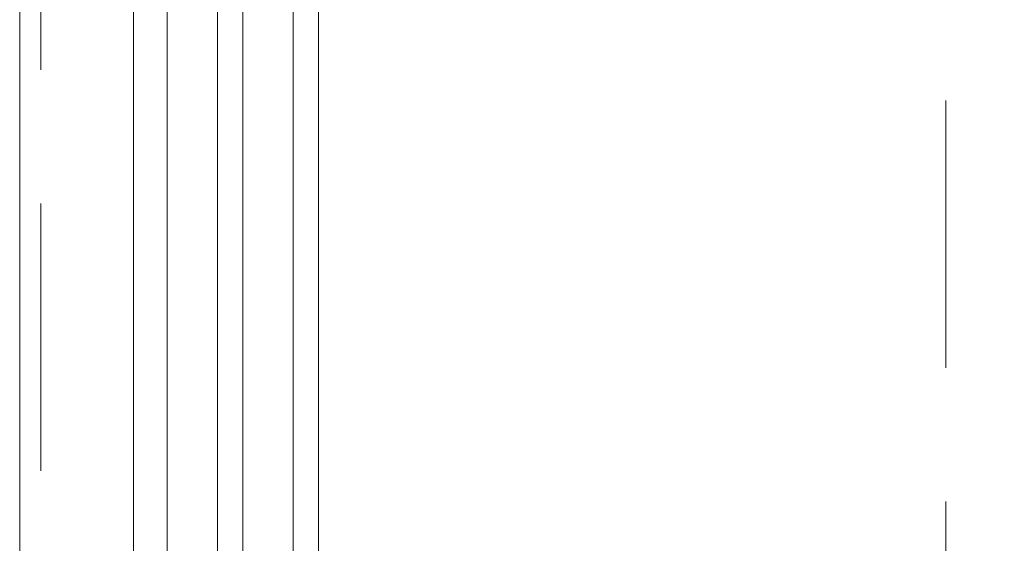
# Model space of a CAD drawing. Header units: millimetres. Extents: x 213386 to 506888, y 183055 to 450952.
# Tile 122 of 256: x 373037 to 373271, y 301425 to 301549. Entities that reach past the tile are written whole.
import ezdxf

# ---------------------------------------------------------------- set-up
doc = ezdxf.new("R2010")
doc.units = ezdxf.units.MM
doc.linetypes.add('ČÁRKOVANÁ', pattern=[19.05, 12.7, -6.35])
doc.layers.add('FASÁDA DETAILNÍ', color=255, linetype='Continuous', lineweight=0)

msp = doc.modelspace()

# ---------------------------------------------------------------- linework, layer by layer
at = {"layer": 'FASÁDA DETAILNÍ'}
for p, q in [((373063.64, 288952.65), (373063.64, 307967.15)), ((373063.64, 293752.65), (373063.64, 307967.15)), ((373063.64, 284292.15), (373063.64, 307967.15)), ((373071.64, 307967.15), (373071.64, 288952.65)), ((373071.64, 307967.15), (373071.64, 293752.65)), ((373071.64, 307967.15), (373071.64, 297319.03)), ((373071.64, 307967.15), (373071.64, 292519.03)), ((373071.64, 307967.15), (373071.64, 287719.03)), ((373083.64, 288952.65), (373083.64, 307967.15)), ((373083.64, 293752.65), (373083.64, 307967.15)), ((373083.64, 297319.03), (373083.64, 307967.15)), ((373083.64, 292519.03), (373083.64, 307967.15)), ((373083.64, 287719.03), (373083.64, 307967.15)), ((373089.64, 307967.15), (373089.64, 288952.65)), ((373089.64, 307967.15), (373089.64, 293752.65)), ((373089.64, 307967.15), (373089.64, 297319.03)), ((373089.64, 307967.15), (373089.64, 292519.03)), ((373089.64, 307967.15), (373089.64, 287719.03)), ((373101.64, 288952.65), (373101.64, 307967.15)), ((373101.64, 293752.65), (373101.64, 307967.15)), ((373101.64, 297319.03), (373101.64, 307967.15)), ((373101.64, 292519.03), (373101.64, 307967.15)), ((373101.64, 287719.03), (373101.64, 307967.15)), ((373107.64, 307967.15), (373107.64, 288952.65)), ((373107.64, 307967.15), (373107.64, 293752.65)), ((373063.64, 301177.65), (373063.64, 303317.15)), ((373071.64, 301650.37), (373071.64, 301177.65)), ((373083.64, 301177.65), (373083.64, 301650.37)), ((373089.64, 301650.37), (373089.64, 301177.65)), ((373101.64, 301177.65), (373101.64, 301650.37)), ((373107.64, 301650.37), (373107.64, 301177.65))]:
    msp.add_line(p, q, dxfattribs=at)
msp.add_lwpolyline([(399616.64, 284292.15), (373036.64, 284292.15), (373036.64, 307972.15), (399616.64, 307972.15)], close=True, dxfattribs=at)
at = {"layer": 'FASÁDA DETAILNÍ', "linetype": 'ČÁRKOVANÁ', "ltscale": 5}
msp.add_lwpolyline([(399611.64, 284297.15), (373041.64, 284297.15), (373041.64, 307967.15), (399611.64, 307967.15)], close=True, dxfattribs=at)
at = {"layer": 'FASÁDA DETAILNÍ', "color": 7, "linetype": 'ČÁRKOVANÁ', "ltscale": 5}
msp.add_lwpolyline([(399396.64, 284512.15), (373256.64, 284512.15), (373256.64, 307752.15), (399396.64, 307752.15)], close=True, dxfattribs=at)

doc.saveas('drawing.dxf')
